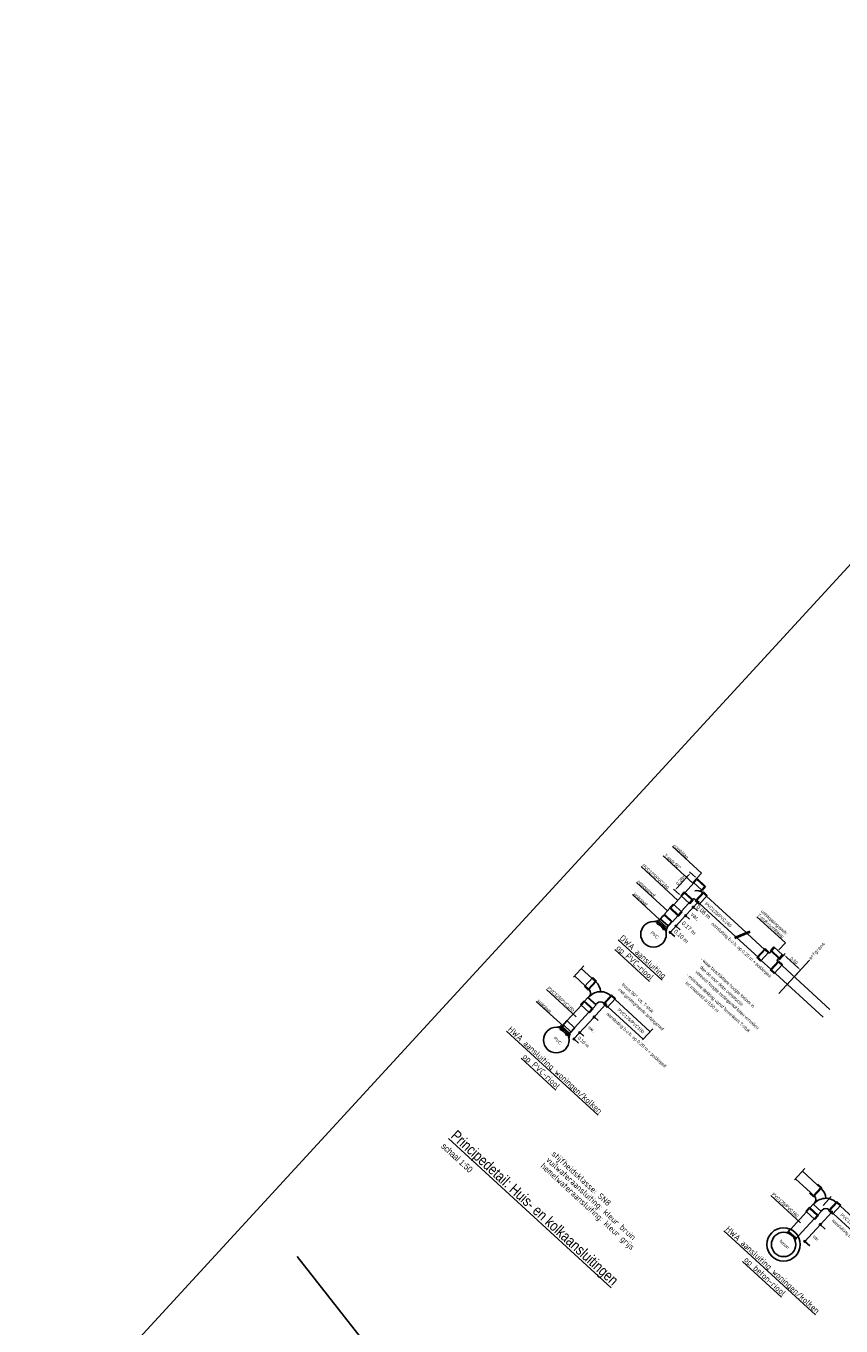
# Model space of a CAD drawing. Header units: metres. Extents: x 111546 to 149831, y 498798 to 507863.
# Tile 144 of 256: x 113084 to 113094, y 500855 to 500871. Entities that reach past the tile are written whole.
import ezdxf

# ---------------------------------------------------------------- set-up
doc = ezdxf.new("R2010")
doc.units = ezdxf.units.M
doc.linetypes.add('DASHDOT', pattern=[25.4, 12.7, -6.35, 0, -6.35])
doc.linetypes.add('HIDDEN', pattern=[9.525, 6.35, -3.175])
doc.layers.add('0-hulplijn', color=6, linetype='Continuous', plot=False)
doc.layers.add('7-nw-details', color=2, linetype='Continuous')
doc.layers.add('temp', color=7, linetype='Continuous')
doc.styles.get("Standard").update_dxf_attribs({"font": 'isocp-ie.shx'})
doc.styles.add('Stempel', font='arial.ttf')
doc.styles.add('Zaanstad', font='ARIALN.TTF')
doc.dimstyles.new('1-20', dxfattribs={"dimtxt": 0.04, "dimasz": 0.04, "dimexe": 0.02, "dimexo": 0.02, "dimgap": 0.01, "dimtad": 1, "dimzin": 0, "dimdsep": 46, "dimtxsty": 'Zaanstad', "dimcen": 0, "dimclrd": 256, "dimclre": 256, "dimclrt": 256, "dimadec": 0, "dimazin": 0, "dimtfac": 1, "dimtofl": 0, "dimtmove": 0, "dimatfit": 3, "dimfxl": 1, "dimtfill": 1, "dimtolj": 1, "dimtzin": 0, "dimlwd": -1, "dimlwe": -1, "dimarcsym": 0})

# ---------------------------------------------------------------- blocks, each defined once
blk = doc.blocks.new('*D1351')
at = {"layer": '7-nw-details', "transparency": 16777216}
for p, q in [((113092.351, 500860.693), (113092.493, 500860.848)), ((113092.578, 500860.824), (113092.506, 500860.891)), ((113092.382, 500860.61), (113092.309, 500860.677))]:
    blk.add_line(p, q, dxfattribs=at)
for points in [[(113092.488, 500860.852), (113092.498, 500860.843), (113092.52, 500860.877)], [(113092.346, 500860.697), (113092.356, 500860.688), (113092.324, 500860.663)]]:
    blk.add_solid(points, dxfattribs=at)
at = {"layer": 'Defpoints', "color": 0, "transparency": 16777216}
for p in [(113092.593, 500860.81), (113092.397, 500860.597)]:
    blk.add_point(p, dxfattribs=at)
at = {"layer": '7-nw-details', "transparency": 16777216, "insert": (113092.4, 500860.791), "char_height": 0.04, "attachment_point": 5, "rotation": 47.4144, "style": 'Zaanstad', "bg_fill": 3, "box_fill_scale": 1.1, "bg_fill_color": 256, "bg_fill_true_color": 13158600, "bg_fill_transparency": 0}
blk.add_mtext('\\A1;0.28m', dxfattribs=at)
at = {"layer": 'Defpoints', "color": 0, "transparency": 16777216}
blk.add_point((113092.52, 500860.877), dxfattribs=at)
blk = doc.blocks.new('*D1352')
at = {"layer": '7-nw-details', "transparency": 16777216}
for p, q in [((113093.613, 500859.808), (113093.682, 500859.883)), ((113093.698, 500859.841), (113093.842, 500859.709)), ((113093.816, 500859.622), (113093.885, 500859.696))]:
    blk.add_line(p, q, dxfattribs=at)
for points in [[(113093.702, 500859.846), (113093.693, 500859.836), (113093.668, 500859.868)], [(113093.846, 500859.714), (113093.837, 500859.704), (113093.871, 500859.682)]]:
    blk.add_solid(points, dxfattribs=at)
at = {"layer": 'Defpoints', "color": 0, "transparency": 16777216}
for p in [(113093.6, 500859.793), (113093.803, 500859.607)]:
    blk.add_point(p, dxfattribs=at)
at = {"layer": '7-nw-details', "transparency": 16777216, "insert": (113093.79, 500859.797), "char_height": 0.04, "attachment_point": 5, "rotation": 317.4144, "style": 'Zaanstad', "bg_fill": 3, "box_fill_scale": 1.1, "bg_fill_color": 256, "bg_fill_true_color": 13158600, "bg_fill_transparency": 0}
blk.add_mtext('\\A1;0.50', dxfattribs=at)
at = {"layer": 'Defpoints', "color": 0, "transparency": 16777216}
blk.add_point((113093.871, 500859.682), dxfattribs=at)

msp = doc.modelspace()

# ---------------------------------------------------------------- linework, layer by layer
at = {"layer": '7-nw-details', "linetype": 'Continuous', "ltscale": 0.2}
for p, q in [((113092.5491, 500860.7623), (113092.5931, 500860.8102)), ((113092.5491, 500860.7623), (113092.6595, 500860.6608)), ((113092.5931, 500860.8102), (113092.7035, 500860.7087)), ((113092.3968, 500860.5966), (113092.4408, 500860.6445)), ((113092.4408, 500860.6445), (113092.5513, 500860.543)), ((113092.45, 500860.6361), (113092.5583, 500860.7539)), ((113092.5748, 500860.5316), (113092.6763, 500860.6421)), ((113092.6357, 500860.6533), (113092.6503, 500860.6693)), ((113092.6595, 500860.6608), (113092.7035, 500860.7087)), ((113092.6763, 500860.6421), (113092.7241, 500860.5981)), ((113092.2581, 500860.4457), (113092.302, 500860.4935)), ((113092.2581, 500860.4457), (113092.2636, 500860.4406)), ((113092.302, 500860.4935), (113092.4125, 500860.392)), ((113092.3112, 500860.4851), (113092.406, 500860.5882)), ((113092.3968, 500860.5966), (113092.5073, 500860.4951)), ((113092.4033, 500860.4005), (113092.4981, 500860.5036)), ((113092.6094, 500860.5167), (113092.4571, 500860.351)), ((113092.5073, 500860.4951), (113092.5513, 500860.543)), ((113092.5519, 500860.4541), (113092.6012, 500860.4088)), ((113092.5703, 500860.5526), (113092.5832, 500860.5408)), ((113092.5748, 500860.5316), (113092.6226, 500860.4876)), ((113092.6226, 500860.4876), (113092.7241, 500860.5981)), ((113092.6311, 500860.4968), (113093.0737, 500860.09)), ((113092.7157, 500860.5889), (113093.2018, 500860.1421)), ((113092.1126, 500860.2873), (113092.0706, 500860.2776)), ((113092.1126, 500860.2873), (113092.1227, 500860.2984)), ((113092.1126, 500860.2873), (113092.223, 500860.1858)), ((113092.1227, 500860.2984), (113092.2332, 500860.1969)), ((113092.1282, 500860.2933), (113092.1891, 500860.3596)), ((113092.1891, 500860.3596), (113092.2886, 500860.2682)), ((113092.1928, 500860.3562), (113092.1996, 500860.3636)), ((113092.2636, 500860.4406), (113092.1959, 500860.367)), ((113092.1959, 500860.367), (113092.2954, 500860.2756)), ((113092.2636, 500860.4406), (113092.363, 500860.3492)), ((113092.4571, 500860.351), (113092.2676, 500860.1448)), ((113092.363, 500860.3492), (113092.2954, 500860.2756)), ((113092.363, 500860.3492), (113092.3685, 500860.3442)), ((113092.3685, 500860.3442), (113092.4125, 500860.392)), ((113092.4571, 500860.351), (113092.5065, 500860.3057)), ((113092.1073, 500860.2502), (113092.1125, 500860.27)), ((113092.1864, 500860.1774), (113092.2037, 500860.187)), ((113092.223, 500860.1858), (113092.2178, 500860.1433)), ((113092.223, 500860.1858), (113092.2332, 500860.1969)), ((113092.2277, 500860.2019), (113092.2886, 500860.2682)), ((113092.2676, 500860.1448), (113092.3225, 500860.0944)), ((113092.2849, 500860.2716), (113092.2917, 500860.2789)), ((113092.3387, 500860.2221), (113092.388, 500860.1768)), ((113093.2129, 500860.1319), (113093.4328, 500859.9298)), ((113093.0848, 500860.0798), (113093.3482, 500859.8378)), ((113093.3324, 500859.8353), (113093.4339, 500859.9458)), ((113093.3803, 500859.7914), (113093.3324, 500859.8353)), ((113093.3803, 500859.7914), (113093.4818, 500859.9018)), ((113093.4818, 500859.9018), (113093.4339, 500859.9458)), ((113093.4971, 500859.897), (113093.5089, 500859.9098)), ((113093.5066, 500859.6923), (113093.3887, 500859.8005)), ((113093.4981, 500859.683), (113093.5996, 500859.7935)), ((113093.4981, 500859.683), (113093.546, 500859.639)), ((113093.546, 500859.639), (113093.6475, 500859.7495)), ((113093.5996, 500859.7935), (113093.6475, 500859.7495)), ((113091.2143, 500859.299), (113091.2549, 500859.3431)), ((113091.2549, 500859.3431), (113091.3544, 500859.2518)), ((113091.2716, 500859.354), (113091.2586, 500859.3398)), ((113091.5376, 500859.3652), (113091.5376, 500859.3652)), ((113090.9969, 500859.055), (113091.174, 500859.2477)), ((113091.2661, 500859.1631), (113091.089, 500858.9704)), ((113091.1648, 500859.2562), (113091.2088, 500859.304)), ((113091.1648, 500859.2562), (113091.2753, 500859.1547)), ((113091.2088, 500859.304), (113091.3193, 500859.2025)), ((113091.4713, 500859.2563), (113091.2722, 500859.0396)), ((113091.2753, 500859.1547), (113091.3193, 500859.2025)), ((113091.3138, 500859.2076), (113091.3544, 500859.2518)), ((113091.3637, 500859.2694), (113091.3507, 500859.2552)), ((113091.5009, 500859.2291), (113091.9355, 500858.8297)), ((113091.5855, 500859.3212), (113092.0202, 500858.9217)), ((113090.9323, 500858.9921), (113090.9932, 500859.0583)), ((113090.9932, 500859.0583), (113091.0927, 500858.967)), ((113091.2722, 500859.0396), (113091.0827, 500858.8335)), ((113091.3309, 500859.1035), (113091.3802, 500859.0582)), ((113090.9166, 500858.9861), (113090.8746, 500858.9764)), ((113090.9114, 500858.9489), (113090.9166, 500858.9687)), ((113090.9166, 500858.9861), (113090.9268, 500858.9971)), ((113090.9166, 500858.9861), (113091.0271, 500858.8846)), ((113090.9268, 500858.9971), (113091.0373, 500858.8956)), ((113090.9905, 500858.8762), (113091.0078, 500858.8858)), ((113091.0271, 500858.8846), (113091.0218, 500858.8421)), ((113091.0271, 500858.8846), (113091.0373, 500858.8956)), ((113091.0317, 500858.9007), (113091.0927, 500858.967)), ((113091.1537, 500858.9108), (113091.2031, 500858.8654)), ((113091.0827, 500858.8335), (113091.1375, 500858.783)), ((113093.8089, 500857.1128), (113093.9919, 500856.9446)), ((113093.8935, 500857.2048), (113094.0765, 500857.0367)), ((113093.9862, 500856.7563), (113094.0268, 500856.8005)), ((113094.0268, 500856.8005), (113094.1263, 500856.7091)), ((113094.0436, 500856.8113), (113094.0305, 500856.7971)), ((113094.2165, 500856.7213), (113094.318, 500856.8317)), ((113094.2644, 500856.6773), (113094.3659, 500856.7877)), ((113094.3095, 500856.8225), (113094.3095, 500856.8225)), ((113094.318, 500856.8317), (113094.3659, 500856.7877)), ((113094.3574, 500856.7785), (113094.7597, 500856.4088)), ((113093.7487, 500856.4904), (113093.9459, 500856.7051)), ((113094.038, 500856.6204), (113093.8407, 500856.4058)), ((113093.9367, 500856.7135), (113093.9807, 500856.7614)), ((113093.9367, 500856.7135), (113094.0472, 500856.612)), ((113093.9807, 500856.7614), (113094.0912, 500856.6599)), ((113094.0472, 500856.612), (113094.0912, 500856.6599)), ((113094.0857, 500856.6649), (113094.1263, 500856.7091)), ((113094.1356, 500856.7267), (113094.1226, 500856.7125)), ((113094.2165, 500856.7213), (113094.2644, 500856.6773)), ((113094.2728, 500856.6865), (113094.6751, 500856.3168)), ((113093.7035, 500856.4487), (113093.7438, 500856.4925)), ((113093.8029, 500856.3573), (113093.8433, 500856.4012))]:
    msp.add_line(p, q, dxfattribs=at)
at = {"layer": '7-nw-details', "linetype": 'HIDDEN', "ltscale": 0.2}
for p, q in [((113092.5583, 500860.7539), (113092.5955, 500860.7944)), ((113092.5955, 500860.7944), (113092.6876, 500860.7098)), ((113092.406, 500860.5882), (113092.4432, 500860.6287)), ((113092.4432, 500860.6287), (113092.5353, 500860.5441)), ((113092.5906, 500860.5341), (113092.6752, 500860.6261)), ((113092.6503, 500860.6693), (113092.6876, 500860.7098)), ((113092.6752, 500860.6261), (113092.7157, 500860.5889)), ((113092.274, 500860.4446), (113092.3112, 500860.4851)), ((113092.274, 500860.4446), (113092.3661, 500860.36)), ((113092.4981, 500860.5036), (113092.5353, 500860.5441)), ((113092.5906, 500860.5341), (113092.6311, 500860.4968)), ((113092.1319, 500860.2899), (113092.1928, 500860.3562)), ((113092.1488, 500860.3083), (113092.2409, 500860.2237)), ((113092.3661, 500860.36), (113092.4033, 500860.4005)), ((113092.224, 500860.2053), (113092.2849, 500860.2716)), ((113093.3482, 500859.8378), (113093.4329, 500859.9298)), ((113093.3887, 500859.8005), (113093.3482, 500859.8378)), ((113093.4734, 500859.8926), (113093.4329, 500859.9298)), ((113093.5139, 500859.6855), (113093.5985, 500859.7775)), ((113093.5139, 500859.6855), (113093.5544, 500859.6483)), ((113093.5985, 500859.7775), (113093.639, 500859.7403)), ((113091.22, 500859.4873), (113091.2605, 500859.45)), ((113091.2605, 500859.45), (113091.3451, 500859.5421)), ((113091.3046, 500859.5793), (113091.3451, 500859.5421)), ((113091.4604, 500859.2664), (113091.545, 500859.3584)), ((113091.545, 500859.3584), (113091.5855, 500859.3212)), ((113091.174, 500859.2477), (113091.2112, 500859.2882)), ((113091.2112, 500859.2882), (113091.3033, 500859.2036)), ((113091.2661, 500859.1631), (113091.3033, 500859.2036)), ((113091.4604, 500859.2664), (113091.5009, 500859.2291)), ((113090.936, 500858.9887), (113090.9969, 500859.055)), ((113090.9529, 500859.0071), (113091.045, 500858.9225)), ((113091.0281, 500858.9041), (113091.089, 500858.9704)), ((113093.9919, 500856.9446), (113094.0324, 500856.9074)), ((113094.0324, 500856.9074), (113094.117, 500856.9994)), ((113094.0765, 500857.0367), (113094.117, 500856.9994)), ((113094.2323, 500856.7237), (113094.3169, 500856.8157)), ((113094.3169, 500856.8157), (113094.3574, 500856.7785)), ((113093.9459, 500856.7051), (113093.9831, 500856.7456)), ((113093.9831, 500856.7456), (113094.0752, 500856.6609)), ((113094.038, 500856.6204), (113094.0752, 500856.6609)), ((113094.2323, 500856.7237), (113094.2728, 500856.6865)), ((113093.7248, 500856.4645), (113093.7487, 500856.4904)), ((113093.7248, 500856.4645), (113093.8169, 500856.3798)), ((113093.8169, 500856.3798), (113093.8407, 500856.4058))]:
    msp.add_line(p, q, dxfattribs=at)
at = {"layer": '7-nw-details', "linetype": 'DASHDOT', "ltscale": 0.1}
for p, q in [((113093.2466, 500860.1603), (113093.0567, 500860.083)), ((113093.2531, 500860.1483), (113093.0632, 500860.0711)), ((113093.6034, 500859.3904), (113093.982, 500859.8023)), ((113091.2047, 500859.7342), (113091.0769, 500859.5952)), ((113092.0515, 500858.9558), (113091.928, 500858.8215)), ((113093.9249, 500857.239), (113093.7972, 500857.1))]:
    msp.add_line(p, q, dxfattribs=at)
at = {"layer": '7-nw-details', "linetype": 'HIDDEN'}
for p, q in [((113091.1733, 500859.7), (113091.3046, 500859.5793)), ((113091.0887, 500859.6079), (113091.22, 500859.4873)), ((113091.4446, 500859.2639), (113091.5461, 500859.3744)), ((113091.4925, 500859.2199), (113091.5939, 500859.3304)), ((113091.5461, 500859.3744), (113091.5939, 500859.3304)), ((113091.4446, 500859.2639), (113091.4925, 500859.2199))]:
    msp.add_line(p, q, dxfattribs=at)
at = {"layer": '7-nw-details', "linetype": 'Continuous'}
for p, q in [((113091.2115, 500859.4781), (113091.313, 500859.5885)), ((113091.2594, 500859.4341), (113091.3609, 500859.5445)), ((113091.313, 500859.5885), (113091.3609, 500859.5445)), ((113091.2115, 500859.4781), (113091.2594, 500859.4341)), ((113093.9835, 500856.9354), (113094.0313, 500856.8914)), ((113094.0313, 500856.8914), (113094.1328, 500857.0019)), ((113094.085, 500857.0459), (113094.1328, 500857.0019)), ((113094.1478, 500856.7844), (113094.2493, 500856.8948))]:
    msp.add_line(p, q, dxfattribs=at)
at = {"layer": '7-nw-details'}
for p, q in [((113093.9236, 500856.3422), (113094.255, 500856.7028)), ((113094.1146, 500856.55), (113094.1757, 500856.4939)), ((113093.9236, 500856.3422), (113093.9847, 500856.2861))]:
    msp.add_line(p, q, dxfattribs=at)
at = {"layer": '7-nw-details', "linetype": 'Continuous', "ltscale": 0.01}
msp.add_line((113087.6746, 500856.1568), (113089.3607, 500854.0099), dxfattribs=at)
at = {"layer": '7-nw-details', "linetype": 'Continuous'}
for centre, radius in [((113092.5506, 500860.4546), 0.0101), ((113092.6094, 500860.5167), 0.0101), ((113092.4571, 500860.351), 0.0101), ((113092.0612, 500860.1206), 0.1575), ((113092.2676, 500860.1448), 0.0101), ((113092.3383, 500860.2224), 0.0101), ((113090.8652, 500858.8193), 0.1575), ((113093.6626, 500856.3043), 0.205), ((113093.6626, 500856.3043), 0.15)]:
    msp.add_circle(centre, radius, dxfattribs=at)
at = {"layer": '7-nw-details', "linetype": 'Continuous', "ltscale": 0.2}
for centre in [(113091.4713, 500859.2563), (113091.3309, 500859.1035), (113091.0827, 500858.8335), (113091.1534, 500858.911)]:
    msp.add_circle(centre, 0.0101, dxfattribs=at)
at = {"layer": '7-nw-details'}
for centre in [(113094.255, 500856.7028), (113094.1146, 500856.55), (113093.9236, 500856.3422)]:
    msp.add_circle(centre, 0.0101, dxfattribs=at)
at = {"layer": '7-nw-details', "linetype": 'Continuous'}
for centre, radius, start, end in [((113092.6002, 500860.5604), 0.0995, 47.40596, 108.72266), ((113092.5568, 500860.5379), 0.02, 47.41437, 137.41437), ((113092.0612, 500860.1206), 0.1375, 24.42041, 70.40833), ((113093.4824, 500859.9105), 0.02, 243.26018, 317.41437), ((113091.2251, 500859.3967), 0.1882, 5.51463, 47.41272), ((113091.2251, 500859.3967), 0.0632, 317.41437, 47.41437), ((113091.4102, 500859.2266), 0.1882, 89.31189, 137.41289), ((113091.4103, 500859.2266), 0.1882, 47.42961, 89.33235), ((113091.4103, 500859.2266), 0.0632, 47.41437, 137.41437), ((113090.8652, 500858.8194), 0.1376, 24.4056, 70.39351), ((113093.997, 500856.8541), 0.1882, 5.51463, 47.41272), ((113093.997, 500856.8541), 0.0632, 317.41437, 47.41437), ((113094.1821, 500856.6839), 0.1882, 89.31189, 137.41289), ((113094.1821, 500856.6839), 0.1882, 47.41603, 89.31411), ((113094.1822, 500856.6839), 0.0632, 47.41437, 137.41437)]:
    msp.add_arc(centre, radius, start, end, dxfattribs=at)

# ---------------------------------------------------------------- texts
at = {"layer": '0-hulplijn', "ltscale": 0.01, "insert": (113068.4754, 500974.5479, 0), "char_height": 31.10468, "attachment_point": 1, "rotation": 317.58453, "style": 'Stempel'}
msp.add_mtext_dynamic_manual_height_columns('Details', width=145.978115, gutter_width=4860.1057, heights=[0], dxfattribs=at)
at = {"layer": '7-nw-details', "style": 'Zaanstad'}
for s, height, p in [('T-stuk 90%%D', 0.04, (113092.1905, 500861.088)), ('combikap', 0.04, (113092.2992, 500861.2054)), ('PVC125/PVC160', 0.04, (113091.9167, 500860.9599)), ('zettingsmof', 0.04, (113091.8565, 500860.7668)), ('keilinlaat', 0.04, (113091.8087, 500860.6109)), ('0.06 m', 0.05, (113092.5838, 500860.4471)), ('PVC125/PVC160', 0.04, (113092.6897, 500860.4908)), ('var.', 0.05, (113092.5153, 500860.3585)), ('T-stuk+combikap', 0.04, (113093.3366, 500860.3528)), ('ontstoppingsstuk:', 0.04, (113093.378, 500860.3978)), ('PVC', 0.04, (113092.0221, 500860.1365)), ('0.10 m', 0.05, (113092.3092, 500860.1485)), ('0.17 m', 0.05, (113092.4041, 500860.2504)), ('aansluiting b.o.b. op 0.20 m + polderpeil', 0.04, (113092.7709, 500860.2446)), ('- waar beschikbare hoogte kleiner is', 0.04, (113092.6384, 500859.8084)), ('vereiste hoogte zettingsmof laten vervallen', 0.04, (113092.573, 500859.6511)), ('dan de voor deze constructie ', 0.04, (113092.6272, 500859.71)), ('bocht 90%%D  cq. T-stuk', 0.04, (113091.6676, 500859.4951)), ('tot maaiveld is 0,50 m', 0.04, (113092.4512, 500859.5185)), ('- minimale dekking vanaf bovenkant T-stuk', 0.04, (113092.4624, 500859.6169)), ('keilinlaat', 0.04, (113090.6245, 500859.2953)), ('PVC125/PVC160', 0.04, (113090.7532, 500859.4525)), ('met geintegreerde zettingsmof', 0.04, (113091.6211, 500859.4346)), ('PVC125/PVC160', 0.04, (113091.614, 500859.1837)), ('aansluiting b.o.b. op 0.20 m + polderpeil', 0.04, (113091.4799, 500859.1365)), ('PVC', 0.04, (113090.8262, 500858.8352)), ('PVC125/PVC160', 0.04, (113093.514, 500856.9189)), ('aansluiting b.o.b. op 0.20 m + polderpeil', 0.04, (113094.2518, 500856.5938)), ('PVC125/PVC160', 0.04, (113094.3566, 500856.6627)), ('beton', 0.04, (113093.6079, 500856.3368)), ('var.', 0.04, (113094.0182, 500856.3975))]:
    msp.add_text(s, height=height, rotation=317.41437, dxfattribs=at).set_placement(p)
at = {"layer": '7-nw-details', "linetype": 'Continuous'}
for s, height, rotation, oblique, p in [('%%Uop PVC-riool', 0.075, 317.41437, 359.98465, (113091.5946, 500859.9442)), ('%%UDWA aansluiting', 0.075, 317.41437, 359.98465, (113091.6377, 500860.0652)), ('erfgrens', 0.04401, 47.777, 359.99802, (113093.9973, 500859.8047)), ('%%UHWA aansluiting woningen/kolken', 0.075, 317.41437, 359.98465, (113090.2629, 500858.9415)), ('%%Uop PVC-riool', 0.075, 317.41437, 359.98465, (113090.4436, 500858.6069)), ('stijfheidsklasse: SN8', 0.075, 317.41437, 359.98465, (113090.801, 500857.4092)), ('hemelwateraansluiting: kleur grijs', 0.075, 317.41437, 359.98465, (113090.6657, 500857.2619)), ('vuilwateraansluiting: kleur bruin', 0.075, 317.41437, 359.98465, (113090.7334, 500857.3356)), ('%%UHWA aansluiting woningen/kolken', 0.075, 317.41437, 359.98465, (113092.9391, 500856.4831)), ('%%Uop beton-riool', 0.075, 317.41437, 359.98465, (113093.1681, 500856.1069))]:
    msp.add_text(s, height=height, rotation=rotation, dxfattribs=dict(at, oblique=oblique)).set_placement(p)
at = {"layer": '7-nw-details', "linetype": 'Continuous', "ltscale": 0.2, "style": 'Zaanstad'}
for s, p in [('0.10 m', (113091.1242, 500858.8372)), ('var.', (113091.2525, 500858.9716))]:
    msp.add_text(s, height=0.04, rotation=317.41437, dxfattribs=at).set_placement(p)
at = {"layer": '7-nw-details', "linetype": 'Continuous', "style": 'Zaanstad'}
for s, height, p in [('%%UPrincipedetail: Huis- en kolkaansluitingen', 0.130007, (113089.5575, 500857.627)), ('schaal 1:50', 0.078004, (113089.4431, 500857.5025))]:
    msp.add_text(s, height=height, rotation=317.41437, dxfattribs=at).set_placement(p)

# ---------------------------------------------------------------- leaders
at = {"layer": '7-nw-details'}
for points in [[(113092.1415, 500860.3004), (113091.8033, 500860.6113)], [(113091.1114, 500859.1049), (113090.7457, 500859.441)], [(113090.9574, 500858.9849), (113090.6191, 500859.2958)], [(113093.8698, 500856.5698), (113093.5041, 500856.9059)]]:
    msp.add_leader(points, dimstyle='1-20', override={"dimgap": 0.01, "dimtad": 0}, dxfattribs=at)

# ---------------------------------------------------------------- next in the draw order: dimensions: what is measured, and where the dimension line sits
for base, p1, p2, angle, text, picture, middle in [((113092.5204, 500860.877), (113092.3968, 500860.5966), (113092.5931, 500860.8102), 47.41437, '0.28m', '*D1351', (113092.3999, 500860.7908)), ((113093.8712, 500859.6817), (113093.5996, 500859.7935), (113093.8025, 500859.607), 317.41437, '0.50', '*D1352', (113093.7903, 500859.7974))]:
    dim = msp.add_linear_dim(base=base, p1=p1, p2=p2, angle=angle, text=text, dimstyle='1-20', dxfattribs=at)
    dim.commit()
    dim.dimension.update_dxf_attribs({"geometry": picture, "text_midpoint": middle})

# ---------------------------------------------------------------- next in the draw order: linework, layer by layer
at = {"layer": '7-nw-details', "linetype": 'Continuous', "ltscale": 0.2}
for p, q in [((113093.5006, 500859.9185), (113093.5445, 500859.9664)), ((113093.655, 500859.8649), (113093.5445, 500859.9664)), ((113093.611, 500859.817), (113093.5006, 500859.9185)), ((113093.59, 500859.8126), (113093.6018, 500859.8255)), ((113093.611, 500859.817), (113093.655, 500859.8649)), ((113093.4981, 500859.6831), (113093.5996, 500859.7935)), ((113093.546, 500859.6391), (113093.4981, 500859.6831)), ((113093.546, 500859.6391), (113093.6475, 500859.7495)), ((113093.6475, 500859.7495), (113093.5996, 500859.7935))]:
    msp.add_line(p, q, dxfattribs=at)
at = {"layer": '7-nw-details', "linetype": 'HIDDEN', "ltscale": 0.2}
for p, q in [((113093.5165, 500859.9175), (113093.5537, 500859.958)), ((113093.6086, 500859.8329), (113093.5165, 500859.9175)), ((113093.6086, 500859.8329), (113093.6458, 500859.8734)), ((113093.5139, 500859.6855), (113093.5985, 500859.7776)), ((113094.1484, 500859.1024), (113093.5139, 500859.6855)), ((113094.233, 500859.1945), (113093.5985, 500859.7776))]:
    msp.add_line(p, q, dxfattribs=at)
at = {"layer": '7-nw-details', "linetype": 'Continuous'}
msp.add_arc((113093.6047, 500859.7991), 0.02, 137.41437, 227.41437, dxfattribs=at)
at = {"layer": 'temp', "color": 2, "ltscale": 0.02}
msp.add_lwpolyline([(113084.3883, 500853.775), (113097.8584, 500841.3949), (113099.6102, 500843.3009), (113102.9265, 500840.253), (113112.0334, 500850.1616), (113095.2905, 500865.5498), (113084.4318, 500853.7351)], dxfattribs=at)

# ---------------------------------------------------------------- next in the draw order: leaders
at = {"layer": '7-nw-details'}
for points in [[(113092.5517, 500860.7466), (113092.1823, 500861.0861)], [(113092.5931, 500860.8102), (113092.6522, 500860.8746), (113092.2969, 500861.2011)], [(113092.3604, 500860.5386), (113091.909, 500860.9534)], [(113092.2374, 500860.4047), (113091.8522, 500860.7588)], [(113093.606, 500859.9313), (113093.6842, 500860.0164), (113093.3351, 500860.3372)]]:
    msp.add_leader(points, dimstyle='1-20', override={"dimgap": 0.01, "dimtad": 0}, dxfattribs=at)

doc.saveas('drawing.dxf')
